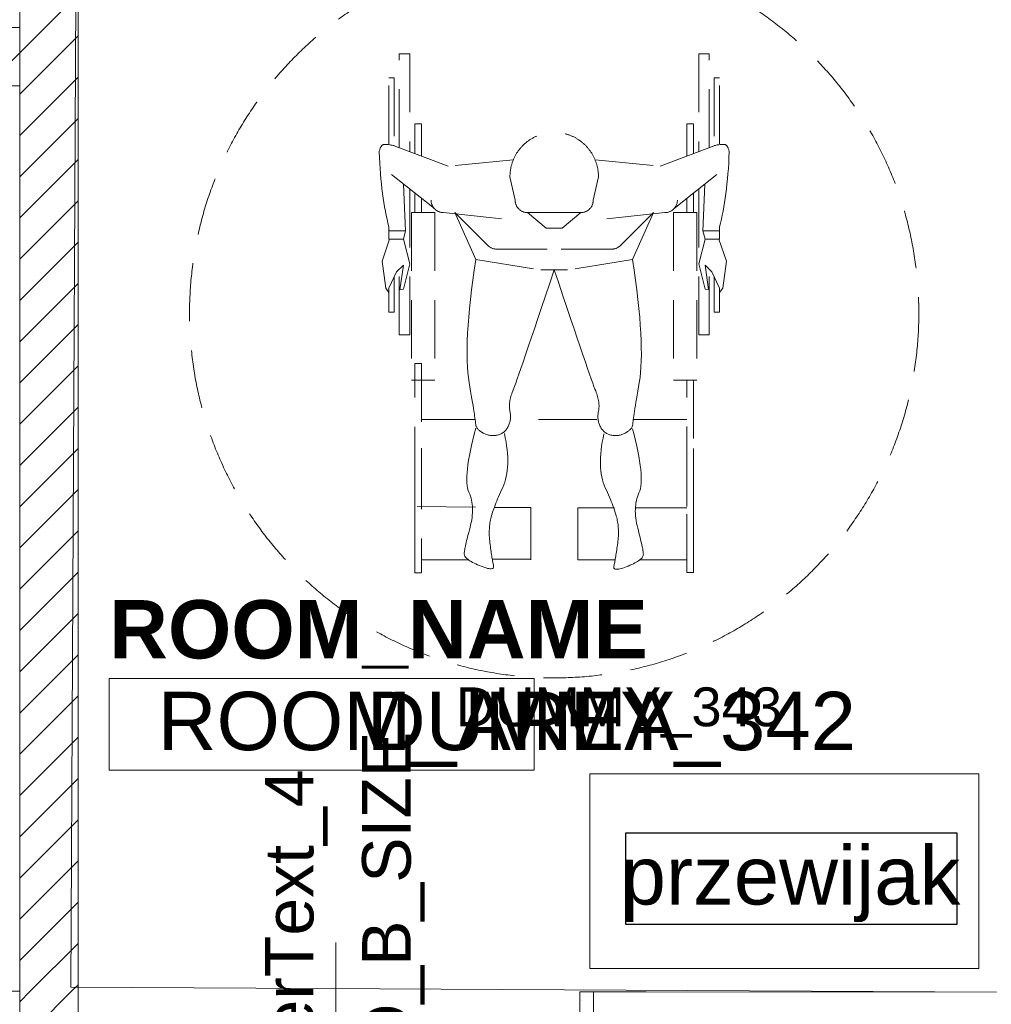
# Model space of a CAD drawing. Header units: millimetres. Extents: x -68772 to 137055, y -73300 to 19650.
# Tile 35 of 212: x 41721 to 43719, y -48229 to -46203. Entities that reach past the tile are written whole.
import ezdxf
from ezdxf.enums import TextEntityAlignment as Align

# ---------------------------------------------------------------- set-up
doc = ezdxf.new("R2010")
doc.units = ezdxf.units.MM
doc.header["$MEASUREMENT"] = 0
doc.linetypes.add('Przerywana gęsta', pattern=[180, 120, -60])
for name, color, linetype, lineweight in [('A_wyposażenie stałe_Nr_pióra__7', 7, 'Continuous', 5), ('Nowe_0_Nr_pióra__7', 7, 'Continuous', 5), ('Nowe_0_Nr_pióra__8', 9, 'Continuous', 18), ('Nowe_A_wyposażenie stałe_Nr_pióra__7', 7, 'Continuous', 5), ('Nowe_Cut Pattern_Nr_pióra__8', 9, 'Continuous', 18), ('Nowe_Metryczki pomieszczeń ARCHICADa_Nr_pióra__1', 7, 'Continuous', 18), ('Nowe_Panel_Nr_pióra__7', 7, 'Continuous', 5), ('Nowe_Panel_Nr_pióra__93', 7, 'Continuous', 20), ('Nowe_Walls_Nr_pióra__2', 27, 'Continuous', 5), ('Nowe_Znaczniki drzwi ARCHICADa_Nr_pióra__7', 7, 'Continuous', 5), ('Walls_Nr_pióra__238', 7, 'Continuous', 13), ('Walls_Nr_pióra__4', 7, 'Continuous', 13), ('Walls_Nr_pióra__7', 7, 'Continuous', 5)]:
    doc.layers.add(name, color=color, linetype=linetype, lineweight=lineweight)
doc.styles.add('GENERATED_STYLE_1', font='arial.ttf')
doc.styles.add('GENERATED_STYLE_2', font='arialbd.ttf')
doc.styles.add('GENERATED_STYLE_3', font='arial.ttf')
doc.linetypes.add('Przekreślana podwójnie', pattern='A,0,[1,RZUT PARTERU DWORZEC 51.Shx,S=1.587302,R=0,X=0,Y=0],-300,0', length=300)

msp = doc.modelspace()

# ---------------------------------------------------------------- linework, layer by layer
for p, q in [((42967.6, -47875.9), (43647.9, -47875.9)), ((42967.6, -48064.4), (42967.6, -47875.9)), ((43647.9, -47875.9), (43647.9, -48064.4)), ((43647.9, -48064.4), (42967.6, -48064.4))]:
    msp.add_line(p, q)
at = {"layer": 'A_wyposażenie stałe_Nr_pióra__7', "linetype": 'Przerywana gęsta', "lineweight": 5}
for p, q in [((42501.4, -46466.5), (42501.4, -46273.6)), ((42501.4, -46273.6), (42522.8, -46273.6)), ((42522.8, -46273.6), (42522.8, -46474.6)), ((43117.2, -46273.6), (43117.2, -46474.6)), ((43138.6, -46273.6), (43117.2, -46273.6)), ((43138.6, -46466.5), (43138.6, -46273.6)), ((42480, -46458.8), (42480, -46322.9)), ((42480, -46322.9), (42490.7, -46322.9)), ((42490.7, -46322.9), (42490.7, -46462.3)), ((43149.3, -46322.8), (43149.3, -46462.3)), ((43160, -46322.8), (43149.3, -46322.8)), ((43160, -46458.8), (43160, -46322.8)), ((42533.6, -46478.7), (42533.6, -46417.8)), ((42533.6, -46417.8), (42546.9, -46417.8)), ((42546.9, -46417.8), (42546.9, -46483.8)), ((43093.1, -46417.7), (43093.1, -46483.7)), ((43106.5, -46417.7), (43093.1, -46417.7)), ((43106.5, -46478.7), (43106.5, -46417.7)), ((42460.3, -46473.9), (42460, -46475.6)), ((42460, -46475.6), (42460.5, -46487.1)), ((42460.7, -46472.4), (42460.3, -46473.9)), ((42461.1, -46470.9), (42460.7, -46472.4)), ((42461.5, -46469.6), (42461.1, -46470.9)), ((42462, -46468.3), (42461.5, -46469.6)), ((42462.4, -46467.1), (42462, -46468.3)), ((42462.9, -46466), (42462.4, -46467.1)), ((42463.4, -46465.1), (42462.9, -46466)), ((42463.9, -46464.2), (42463.4, -46465.1)), ((42464.5, -46463.3), (42463.9, -46464.2)), ((42465, -46462.6), (42464.5, -46463.3)), ((42465.6, -46462), (42465, -46462.6)), ((42466.2, -46461.5), (42465.6, -46462)), ((42466.8, -46461.1), (42466.2, -46461.5)), ((42467.5, -46460.7), (42466.8, -46461.1)), ((42468.1, -46460.5), (42467.5, -46460.7)), ((42468.9, -46460.3), (42468.1, -46460.5)), ((42469.7, -46460.1), (42468.9, -46460.3)), ((42470.6, -46460), (42469.7, -46460.1)), ((42471.6, -46460), (42470.6, -46460)), ((42472.6, -46459.9), (42471.6, -46460)), ((42473.8, -46459.9), (42472.6, -46459.9)), ((42475.1, -46460), (42473.8, -46459.9)), ((42476.5, -46460.1), (42475.1, -46460)), ((42477.9, -46460.2), (42476.5, -46460.1)), ((42479.5, -46460.4), (42477.9, -46460.2)), ((42481.1, -46460.6), (42479.5, -46460.4)), ((42482.8, -46460.9), (42481.1, -46460.6)), ((42484.7, -46461.2), (42482.8, -46460.9)), ((42486.6, -46461.5), (42484.7, -46461.2)), ((42488.6, -46461.9), (42486.6, -46461.5)), ((42490.7, -46462.3), (42488.6, -46461.9)), ((42601.7, -46504.6), (42491.2, -46462.6)), ((43038, -46504.7), (43148.8, -46462.6)), ((43149.3, -46462.3), (43151.4, -46461.9)), ((43151.4, -46461.9), (43153.4, -46461.5)), ((43153.4, -46461.5), (43155.4, -46461.1)), ((43155.4, -46461.1), (43157.2, -46460.8)), ((43157.2, -46460.8), (43158.9, -46460.6)), ((43158.9, -46460.6), (43160.6, -46460.4)), ((43160.6, -46460.4), (43162.1, -46460.2)), ((43162.1, -46460.2), (43163.6, -46460.1)), ((43163.6, -46460.1), (43164.9, -46460)), ((43164.9, -46460), (43166.2, -46459.9)), ((43166.2, -46459.9), (43167.4, -46459.9)), ((43167.4, -46459.9), (43168.5, -46459.9)), ((43168.5, -46459.9), (43169.5, -46460)), ((43169.5, -46460), (43170.4, -46460.1)), ((43170.4, -46460.1), (43171.2, -46460.2)), ((43171.2, -46460.2), (43171.9, -46460.4)), ((43171.9, -46460.4), (43172.6, -46460.7)), ((43172.6, -46460.7), (43173.2, -46461)), ((43173.2, -46461), (43173.8, -46461.5)), ((43173.8, -46461.5), (43174.4, -46462)), ((43174.4, -46462), (43175, -46462.6)), ((43175, -46462.6), (43175.6, -46463.3)), ((43175.6, -46463.3), (43176.1, -46464.1)), ((43176.1, -46464.1), (43176.6, -46465)), ((43176.6, -46465), (43177.1, -46466)), ((43177.1, -46466), (43177.6, -46467.1)), ((43177.6, -46467.1), (43178.1, -46468.3)), ((43178.1, -46468.3), (43178.5, -46469.5)), ((43178.5, -46469.5), (43178.9, -46470.9)), ((43178.9, -46470.9), (43179.3, -46472.3)), ((43179.3, -46472.3), (43179.7, -46473.9)), ((43180.1, -46475.5), (43179.5, -46487.1)), ((43179.7, -46473.9), (43180.1, -46475.5)), ((42460.5, -46487.1), (42461.1, -46498.4)), ((42735.8, -46491.7), (42601.7, -46504.6)), ((42904.2, -46491.7), (43038, -46504.7)), ((43179.5, -46487.1), (43178.9, -46498.4)), ((42461.1, -46498.4), (42461.9, -46509.5)), ((42461.9, -46509.5), (42462.7, -46520.3)), ((43178.2, -46509.5), (43177.4, -46520.3)), ((43178.9, -46498.4), (43178.2, -46509.5)), ((42462.7, -46520.3), (42463.6, -46530.8)), ((42463.6, -46530.8), (42464.6, -46541.1)), ((42485.3, -46522), (42573.5, -46592)), ((42729, -46526.3), (42739.7, -46574.5)), ((42900.3, -46574.5), (42911.1, -46526.3)), ((43154.8, -46522), (43066.6, -46592)), ((43176.4, -46530.8), (43175.4, -46541.1)), ((43177.4, -46520.3), (43176.4, -46530.8)), ((42464.6, -46541.1), (42465.7, -46551.1)), ((42465.7, -46551.1), (42466.9, -46560.9)), ((42510.2, -46541.8), (42514.3, -46638.2)), ((42522.8, -46551.8), (42522.9, -46851.9)), ((43117.2, -46551.8), (43117.2, -46851.9)), ((43129.8, -46541.7), (43125.8, -46638.1)), ((43174.3, -46551.1), (43173.1, -46560.8)), ((43175.4, -46541.1), (43174.3, -46551.1)), ((42466.9, -46560.9), (42468.2, -46570.4)), ((42468.2, -46570.4), (42469.6, -46579.6)), ((42533.6, -46560.3), (42533.6, -46600.2)), ((42546.9, -46570.9), (42546.9, -46600.2)), ((43093.1, -46570.9), (43093.1, -46600.2)), ((43106.5, -46560.3), (43106.5, -46600.2)), ((43171.8, -46570.3), (43170.4, -46579.6)), ((43173.1, -46560.8), (43171.8, -46570.3)), ((42469.6, -46579.6), (42471.1, -46588.6)), ((42471.1, -46588.6), (42472.7, -46597.3)), ((43168.9, -46588.6), (43167.4, -46597.3)), ((43170.4, -46579.6), (43168.9, -46588.6)), ((42472.7, -46597.3), (42474.4, -46605.8)), ((42474.4, -46605.8), (42476.2, -46614)), ((42476.2, -46614), (42478, -46621.9)), ((42526.6, -46600.2), (42526.6, -46944.5)), ((42526.6, -46600.2), (42574.7, -46600.2)), ((42526.6, -46600.2), (42574.7, -46600.2)), ((42526.6, -46600.2), (42564, -46600.2)), ((42526.6, -46600.2), (42564, -46600.2)), ((42545.3, -46600.2), (42574.7, -46600.2)), ((42574.7, -46600.2), (42574.8, -46944.5)), ((42592.4, -46600.2), (42764.9, -46618.4)), ((42615.9, -46600.2), (42683.4, -46667.7)), ((42615.9, -46600.2), (42658.8, -46696.6)), ((42615.9, -46600.2), (42662.7, -46647)), ((42615.9, -46600.2), (42658.8, -46696.6)), ((42874.6, -46600.2), (42765.4, -46600.2)), ((42765.4, -46600.2), (42803.3, -46632.4)), ((42874.6, -46600.2), (42836.7, -46632.4)), ((43047.7, -46600.2), (42875.2, -46618.4)), ((43024.1, -46600.2), (42956.7, -46667.7)), ((43024.1, -46600.2), (42981.3, -46696.6)), ((43065.3, -46600.2), (43065.3, -46944.5)), ((43094.8, -46600.2), (43065.3, -46600.2)), ((43113.5, -46600.2), (43065.3, -46600.2)), ((43113.5, -46600.2), (43065.3, -46600.2)), ((43113.5, -46600.2), (43076, -46600.2)), ((43113.5, -46600.2), (43076, -46600.2)), ((43113.5, -46600.2), (43113.5, -46944.5)), ((43163.9, -46613.9), (43162, -46621.9)), ((43165.7, -46605.7), (43163.9, -46613.9)), ((43167.4, -46597.3), (43165.7, -46605.7)), ((42478, -46621.9), (42480, -46629.6)), ((42480, -46629.6), (42480, -46637.8)), ((42803.3, -46632.4), (42820, -46632.4)), ((42803.3, -46632.4), (42820, -46632.4)), ((42836.7, -46632.4), (42820, -46632.4)), ((42836.7, -46632.4), (42820, -46632.4)), ((43162, -46621.9), (43160, -46629.6)), ((43160, -46629.6), (43160, -46637.8)), ((42481.6, -46654.9), (42465.9, -46700)), ((42480, -46637.8), (42514.3, -46637.8)), ((42480, -46637.8), (42480, -46654.9)), ((42480, -46654.9), (42509.9, -46654.9)), ((42509.9, -46654.9), (42514.3, -46637.8)), ((42509.9, -46654.9), (42522.9, -46705.7)), ((43130.2, -46654.8), (43117.2, -46705.7)), ((43130.2, -46654.8), (43125.8, -46637.8)), ((43160, -46637.8), (43125.8, -46637.8)), ((43160, -46654.8), (43130.2, -46654.8)), ((43158.5, -46654.8), (43174.1, -46700)), ((43160, -46637.8), (43160, -46654.8)), ((42701.5, -46675.2), (42805.4, -46675.2)), ((42938.5, -46675.2), (42834.6, -46675.2)), ((42658.8, -46696.6), (42655.6, -46718.3)), ((42658.8, -46696.6), (42792.6, -46718)), ((42981.3, -46696.6), (42847.4, -46718)), ((42981.3, -46696.6), (42984.5, -46718.3)), ((42465.9, -46700), (42473.5, -46755.4)), ((42509.9, -46708.5), (42495.7, -46722.2)), ((42501.4, -46851.9), (42501.4, -46716.7)), ((42502.8, -46758.7), (42509.9, -46708.5)), ((42522.9, -46705.7), (42509.9, -46757.5)), ((42655.6, -46718.3), (42652.7, -46739.2)), ((42847.4, -46718), (42792.6, -46718)), ((42810.8, -46745.4), (42820, -46718)), ((42829.2, -46745.4), (42820, -46718)), ((42984.5, -46718.3), (42987.4, -46739.2)), ((43117.2, -46705.7), (43130.2, -46757.5)), ((43137.3, -46758.6), (43130.2, -46708.5)), ((43130.2, -46708.5), (43144.3, -46722.1)), ((43138.6, -46851.9), (43138.6, -46716.6)), ((43174.1, -46700), (43166.6, -46755.4)), ((42495.7, -46722.2), (42480, -46755.4)), ((42490.7, -46804.8), (42490.7, -46732.8)), ((43144.3, -46722.1), (43160.1, -46755.4)), ((43149.3, -46804.8), (43149.3, -46732.7)), ((42473.5, -46755.4), (42480, -46764.2)), ((42480, -46755.4), (42480, -46804.8)), ((42509.9, -46757.5), (42502.8, -46758.7)), ((42652.7, -46739.2), (42650.1, -46759.3)), ((42802.2, -46771.1), (42810.8, -46745.4)), ((42837.9, -46771.1), (42829.2, -46745.4)), ((42987.4, -46739.2), (42989.9, -46759.3)), ((43130.2, -46757.5), (43137.3, -46758.6)), ((43160.1, -46755.4), (43160.1, -46804.8)), ((43166.6, -46755.4), (43160.1, -46764.2)), ((42647.9, -46778.7), (42645.9, -46797.2)), ((42650.1, -46759.3), (42647.9, -46778.7)), ((42794, -46795.3), (42802.2, -46771.1)), ((42846.1, -46795.3), (42837.9, -46771.1)), ((42989.9, -46759.3), (42992.2, -46778.7)), ((42992.2, -46778.7), (42994.1, -46797.2)), ((42645.9, -46797.2), (42644.3, -46815)), ((42786.4, -46817.9), (42794, -46795.3)), ((42853.7, -46817.9), (42846.1, -46795.3)), ((42994.1, -46797.2), (42995.8, -46815)), ((42490.7, -46804.8), (42480, -46804.8)), ((42644.3, -46815), (42643, -46832)), ((42779.2, -46839), (42786.4, -46817.9)), ((42860.8, -46839), (42853.7, -46817.9)), ((42995.8, -46815), (42997.1, -46832)), ((43149.3, -46804.8), (43160.1, -46804.8)), ((42643, -46832), (42642, -46848.2)), ((42772.6, -46858.5), (42779.2, -46839)), ((42867.5, -46858.5), (42860.8, -46839)), ((42997.1, -46832), (42998.1, -46848.1)), ((42501.4, -46851.9), (42522.9, -46851.9)), ((42501.4, -46851.9), (42522.9, -46851.9)), ((42642, -46848.2), (42641.3, -46863.6)), ((42766.5, -46876.4), (42772.6, -46858.5)), ((42873.6, -46876.4), (42867.5, -46858.5)), ((42998.1, -46848.1), (42998.8, -46863.6)), ((43138.6, -46851.9), (43117.2, -46851.9)), ((43138.6, -46851.9), (43117.2, -46851.9)), ((42640.9, -46878.2), (42640.8, -46892)), ((42641.3, -46863.6), (42640.9, -46878.2)), ((42760.9, -46892.7), (42766.5, -46876.4)), ((42879.1, -46892.7), (42873.6, -46876.4)), ((42998.8, -46863.6), (42999.2, -46878.2)), ((42999.2, -46878.2), (42999.3, -46892)), ((42640.8, -46892), (42641, -46905.1)), ((42755.9, -46907.5), (42760.9, -46892.7)), ((42884.2, -46907.5), (42879.1, -46892.7)), ((42999.3, -46892), (42999, -46905.1)), ((42533.6, -47340.8), (42533.6, -46910.2)), ((42533.6, -46910.2), (42547, -46910.2)), ((42547, -46910.2), (42547, -47340.1)), ((42641, -46905.1), (42641.6, -46917.3)), ((42641.6, -46917.3), (42642.4, -46928.8)), ((42747.3, -46932.3), (42751.3, -46920.7)), ((42751.3, -46920.7), (42755.9, -46907.5)), ((42888.8, -46920.7), (42884.2, -46907.5)), ((42892.8, -46932.3), (42888.8, -46920.7)), ((42998.5, -46917.3), (42997.7, -46928.8)), ((42999, -46905.1), (42998.5, -46917.3)), ((42642.4, -46928.8), (42643.6, -46939.5)), ((42643.6, -46939.5), (42645.1, -46949.4)), ((42743.8, -46942.4), (42747.3, -46932.3)), ((42896.3, -46942.4), (42892.8, -46932.3)), ((42996.5, -46939.5), (42995, -46949.4)), ((42997.7, -46928.8), (42996.5, -46939.5)), ((42526.6, -46944.5), (42574.8, -46944.5)), ((42645.1, -46949.4), (42646.7, -46958.7)), ((42646.7, -46958.7), (42648.2, -46967.4)), ((42736.3, -46963.2), (42738.3, -46957.9)), ((42738.3, -46957.9), (42740.8, -46950.9)), ((42740.8, -46950.9), (42743.8, -46942.4)), ((42899.3, -46950.9), (42896.3, -46942.4)), ((42901.8, -46957.8), (42899.3, -46950.9)), ((42903.8, -46963.2), (42901.8, -46957.8)), ((42993.4, -46958.6), (42991.9, -46967.4)), ((42995, -46949.4), (42993.4, -46958.6)), ((43113.5, -46944.5), (43065.3, -46944.5)), ((43093.1, -47340.3), (43093.1, -46944.5)), ((43093.1, -46944.5), (43106.5, -46944.5)), ((43106.5, -46944.5), (43106.5, -47340.3)), ((42648.2, -46967.4), (42649.5, -46975.6)), ((42649.5, -46975.6), (42650.8, -46983.3)), ((42729.5, -46984.1), (42730.1, -46981.4)), ((42730.1, -46981.4), (42730.8, -46978.6)), ((42730.8, -46978.6), (42731.7, -46975.8)), ((42731.7, -46975.8), (42732.6, -46972.9)), ((42732.6, -46972.9), (42733.7, -46970)), ((42733.7, -46970), (42734.8, -46967)), ((42734.8, -46967), (42736.3, -46963.2)), ((42905.3, -46967), (42903.8, -46963.2)), ((42906.4, -46970), (42905.3, -46967)), ((42907.5, -46972.9), (42906.4, -46970)), ((42908.4, -46975.8), (42907.5, -46972.9)), ((42909.2, -46978.6), (42908.4, -46975.8)), ((42910, -46981.4), (42909.2, -46978.6)), ((42910.6, -46984.1), (42910, -46981.4)), ((42990.6, -46975.6), (42989.3, -46983.3)), ((42991.9, -46967.4), (42990.6, -46975.6)), ((42650.8, -46983.3), (42652, -46990.5)), ((42652, -46990.5), (42653.1, -46997.1)), ((42653.1, -46997.1), (42654.1, -47003.3)), ((42727.9, -46996.9), (42728, -46994.4)), ((42727.9, -46999.3), (42727.9, -46996.9)), ((42728, -47001.6), (42727.9, -46999.3)), ((42728, -46994.4), (42728.2, -46991.9)), ((42728.2, -47003.9), (42728, -47001.6)), ((42728.2, -46991.9), (42728.5, -46989.4)), ((42728.5, -46989.4), (42729, -46986.8)), ((42729, -46986.8), (42729.5, -46984.1)), ((42911.1, -46986.8), (42910.6, -46984.1)), ((42911.6, -46989.4), (42911.1, -46986.8)), ((42911.9, -46991.9), (42911.6, -46989.4)), ((42912.1, -46994.4), (42911.9, -46991.9)), ((42911.9, -47003.9), (42912.1, -47001.6)), ((42912.2, -46996.9), (42912.1, -46994.4)), ((42912.1, -47001.6), (42912.2, -46999.3)), ((42912.2, -46999.3), (42912.2, -46996.9)), ((42987, -46997.1), (42986, -47003.2)), ((42988.1, -46990.4), (42987, -46997.1)), ((42989.3, -46983.3), (42988.1, -46990.4)), ((42654.1, -47003.3), (42655, -47008.9)), ((42655, -47008.9), (42655.8, -47014)), ((42655.8, -47014), (42656.4, -47018.5)), ((42656.4, -47018.5), (42657, -47022.6)), ((42728.5, -47006.1), (42728.2, -47003.9)), ((42729, -47008.3), (42728.5, -47006.1)), ((42729.4, -47010.4), (42729, -47008.3)), ((42729.7, -47012.6), (42729.4, -47010.4)), ((42730, -47014.7), (42729.7, -47012.6)), ((42730.1, -47016.8), (42730, -47014.7)), ((42730.2, -47018.8), (42730.1, -47016.8)), ((42730.1, -47022.9), (42730.2, -47020.9)), ((42730.2, -47020.9), (42730.2, -47018.8)), ((42909.9, -47018.8), (42910, -47016.7)), ((42909.9, -47020.9), (42909.9, -47018.8)), ((42910, -47022.9), (42909.9, -47020.9)), ((42910, -47016.7), (42910.1, -47014.7)), ((42910.1, -47014.7), (42910.4, -47012.6)), ((42910.4, -47012.6), (42910.7, -47010.4)), ((42910.7, -47010.4), (42911.1, -47008.3)), ((42911.1, -47008.3), (42911.6, -47006.1)), ((42911.6, -47006.1), (42911.9, -47003.9)), ((42983.7, -47018.5), (42983.1, -47022.6)), ((42984.3, -47013.9), (42983.7, -47018.5)), ((42985.1, -47008.9), (42984.3, -47013.9)), ((42986, -47003.2), (42985.1, -47008.9)), ((42547, -47025.5), (42657.4, -47025.5)), ((42657, -47022.6), (42657.5, -47026.1)), ((42657.5, -47026.1), (42657.9, -47029.1)), ((42657.9, -47029.1), (42658.2, -47031.6)), ((42658.2, -47031.6), (42658.4, -47033.6)), ((42658.4, -47033.6), (42658.5, -47035.1)), ((42658.5, -47035.1), (42658.6, -47036.3)), ((42658.6, -47036.3), (42658.8, -47037.4)), ((42658.8, -47037.4), (42659.1, -47038.6)), ((42659.1, -47038.6), (42659.5, -47039.8)), ((42659.5, -47039.8), (42660, -47040.9)), ((42660, -47040.9), (42660.6, -47042)), ((42660.6, -47042), (42661.3, -47043.2)), ((42723.2, -47044), (42724.2, -47042.2)), ((42724.2, -47042.2), (42725.2, -47040.4)), ((42725.2, -47040.4), (42726.1, -47038.6)), ((42726.1, -47038.6), (42726.9, -47036.7)), ((42726.9, -47036.7), (42727.6, -47034.7)), ((42727.6, -47034.7), (42728.2, -47032.8)), ((42728.2, -47032.8), (42728.8, -47030.9)), ((42728.8, -47030.9), (42729.2, -47028.9)), ((42729.2, -47028.9), (42729.6, -47026.9)), ((42729.6, -47026.9), (42729.9, -47024.9)), ((42729.9, -47024.9), (42730.1, -47022.9)), ((42907.4, -47025.5), (42732.7, -47025.5)), ((42910.2, -47024.9), (42910, -47022.9)), ((42910.5, -47026.9), (42910.2, -47024.9)), ((42910.9, -47028.9), (42910.5, -47026.9)), ((42911.3, -47030.9), (42910.9, -47028.9)), ((42911.9, -47032.8), (42911.3, -47030.9)), ((42912.5, -47034.7), (42911.9, -47032.8)), ((42913.2, -47036.6), (42912.5, -47034.7)), ((42914, -47038.5), (42913.2, -47036.6)), ((42914.9, -47040.4), (42914, -47038.5)), ((42915.9, -47042.2), (42914.9, -47040.4)), ((42916.9, -47044), (42915.9, -47042.2)), ((42979.6, -47042), (42978.8, -47043.2)), ((42980.2, -47040.9), (42979.6, -47042)), ((42980.7, -47039.8), (42980.2, -47040.9)), ((42981, -47038.6), (42980.7, -47039.8)), ((42981.3, -47037.4), (42981, -47038.6)), ((42981.5, -47036.3), (42981.3, -47037.4)), ((42981.6, -47035.1), (42981.5, -47036.3)), ((42981.6, -47025.5), (43093.1, -47025.5)), ((42981.7, -47033.6), (42981.6, -47035.1)), ((42981.9, -47031.6), (42981.7, -47033.6)), ((42982.2, -47029.1), (42981.9, -47031.6)), ((42982.6, -47026.1), (42982.2, -47029.1)), ((42983.1, -47022.6), (42982.6, -47026.1)), ((42655.5, -47055.9), (42652.6, -47067.7)), ((42658.8, -47043.5), (42655.5, -47055.9)), ((42661.3, -47043.2), (42662.1, -47044.3)), ((42662.1, -47044.3), (42663, -47045.4)), ((42663, -47045.4), (42664, -47046.5)), ((42664, -47046.5), (42665.1, -47047.5)), ((42665.1, -47047.5), (42666.3, -47048.6)), ((42666.3, -47048.6), (42667.6, -47049.6)), ((42667.6, -47049.6), (42669, -47050.7)), ((42669, -47050.7), (42670.6, -47051.7)), ((42670.6, -47051.7), (42672.2, -47052.7)), ((42672.2, -47052.7), (42673.9, -47053.7)), ((42673.9, -47053.7), (42675.6, -47054.5)), ((42675.6, -47054.5), (42677.3, -47055.3)), ((42677.3, -47055.3), (42679, -47056)), ((42679, -47056), (42680.8, -47056.7)), ((42680.8, -47056.7), (42682.6, -47057.2)), ((42682.6, -47057.2), (42684.4, -47057.7)), ((42684.4, -47057.7), (42686.2, -47058)), ((42686.2, -47058), (42688.1, -47058.3)), ((42688.1, -47058.3), (42690, -47058.5)), ((42690, -47058.5), (42691.9, -47058.7)), ((42691.9, -47058.7), (42693.8, -47058.7)), ((42693.8, -47058.7), (42695.7, -47058.7)), ((42695.7, -47058.7), (42697.7, -47058.5)), ((42697.7, -47058.5), (42699.6, -47058.3)), ((42699.6, -47058.3), (42701.6, -47058)), ((42701.6, -47058), (42703.6, -47057.7)), ((42703.6, -47057.7), (42705.5, -47057.2)), ((42705.5, -47057.2), (42707.4, -47056.6)), ((42707.4, -47056.6), (42709.1, -47055.9)), ((42709.1, -47055.9), (42710.8, -47055.2)), ((42710.8, -47055.2), (42712.5, -47054.3)), ((42712.5, -47054.3), (42714, -47053.4)), ((42714, -47053.4), (42715.6, -47052.3)), ((42715.6, -47052.3), (42717, -47051.2)), ((42717, -47051.2), (42718.4, -47049.9)), ((42719.4, -47063.2), (42717.6, -47054.6)), ((42718.4, -47049.9), (42719.7, -47048.6)), ((42719.7, -47048.6), (42720.9, -47047.1)), ((42720.9, -47047.1), (42722.1, -47045.6)), ((42722.1, -47045.6), (42723.2, -47044)), ((42918, -47045.6), (42916.9, -47044)), ((42919.2, -47047.1), (42918, -47045.6)), ((42920.4, -47048.6), (42919.2, -47047.1)), ((42921.7, -47049.9), (42920.4, -47048.6)), ((42920.5, -47063.9), (42922.4, -47055.4)), ((42923.1, -47051.1), (42921.7, -47049.9)), ((42924.6, -47052.3), (42923.1, -47051.1)), ((42926.1, -47053.3), (42924.6, -47052.3)), ((42927.6, -47054.3), (42926.1, -47053.3)), ((42929.3, -47055.2), (42927.6, -47054.3)), ((42931, -47055.9), (42929.3, -47055.2)), ((42932.8, -47056.6), (42931, -47055.9)), ((42934.6, -47057.2), (42932.8, -47056.6)), ((42936.5, -47057.7), (42934.6, -47057.2)), ((42938.5, -47058), (42936.5, -47057.7)), ((42940.5, -47058.3), (42938.5, -47058)), ((42942.4, -47058.5), (42940.5, -47058.3)), ((42944.4, -47058.7), (42942.4, -47058.5)), ((42946.3, -47058.7), (42944.4, -47058.7)), ((42948.3, -47058.7), (42946.3, -47058.7)), ((42950.1, -47058.5), (42948.3, -47058.7)), ((42952, -47058.3), (42950.1, -47058.5)), ((42953.9, -47058), (42952, -47058.3)), ((42955.7, -47057.7), (42953.9, -47058)), ((42957.5, -47057.2), (42955.7, -47057.7)), ((42959.3, -47056.7), (42957.5, -47057.2)), ((42961.1, -47056), (42959.3, -47056.7)), ((42962.8, -47055.3), (42961.1, -47056)), ((42964.5, -47054.5), (42962.8, -47055.3)), ((42966.2, -47053.6), (42964.5, -47054.5)), ((42967.9, -47052.7), (42966.2, -47053.6)), ((42969.5, -47051.7), (42967.9, -47052.7)), ((42971.1, -47050.6), (42969.5, -47051.7)), ((42972.5, -47049.6), (42971.1, -47050.6)), ((42973.8, -47048.6), (42972.5, -47049.6)), ((42975, -47047.5), (42973.8, -47048.6)), ((42976.1, -47046.4), (42975, -47047.5)), ((42977.1, -47045.4), (42976.1, -47046.4)), ((42978, -47044.3), (42977.1, -47045.4)), ((42978.8, -47043.2), (42978, -47044.3)), ((42981.3, -47044.6), (42984.5, -47057.1)), ((42984.5, -47057.1), (42987.4, -47069)), ((42649.9, -47079), (42647.6, -47089.8)), ((42652.6, -47067.7), (42649.9, -47079)), ((42721, -47071.6), (42719.4, -47063.2)), ((42722.2, -47079.7), (42721, -47071.6)), ((42723.2, -47087.7), (42722.2, -47079.7)), ((42916.6, -47088.4), (42917.6, -47080.5)), ((42917.6, -47080.5), (42918.9, -47072.3)), ((42918.9, -47072.3), (42920.5, -47063.9)), ((42987.4, -47069), (42989.9, -47080.3)), ((42989.9, -47080.3), (42992.2, -47091.1)), ((42533.6, -47084.6), (42533.6, -47211.5)), ((42547, -47084.6), (42547, -47254.9)), ((42645.6, -47100), (42643.9, -47109.6)), ((42647.6, -47089.8), (42645.6, -47100)), ((42724, -47095.4), (42723.2, -47087.7)), ((42724.4, -47102.9), (42724, -47095.4)), ((42724.6, -47110.1), (42724.4, -47102.9)), ((42915.3, -47103.6), (42915.8, -47096.1)), ((42915.8, -47096.1), (42916.6, -47088.4)), ((42992.2, -47091.1), (42994.1, -47101.3)), ((42994.1, -47101.3), (42995.7, -47110.9)), ((43093.1, -47084.6), (43093.1, -47340.3)), ((43106.5, -47340.3), (43106.5, -47085.6)), ((42642.6, -47118.7), (42641.5, -47127.2)), ((42643.9, -47109.6), (42642.6, -47118.7)), ((42724.2, -47123.9), (42724.5, -47117.1)), ((42724.5, -47117.1), (42724.6, -47110.1)), ((42915, -47110.8), (42915.3, -47103.6)), ((42915.1, -47117.8), (42915, -47110.8)), ((42915.4, -47124.6), (42915.1, -47117.8)), ((42995.7, -47110.9), (42997, -47120)), ((42997, -47120), (42998, -47128.5)), ((42640.4, -47142.6), (42640.3, -47149.5)), ((42640.8, -47135.2), (42640.4, -47142.6)), ((42641.5, -47127.2), (42640.8, -47135.2)), ((42720, -47148.9), (42721.5, -47143)), ((42721.5, -47143), (42722.6, -47136.9)), ((42722.6, -47136.9), (42723.5, -47130.5)), ((42723.5, -47130.5), (42724.2, -47123.9)), ((42915.9, -47131.2), (42915.4, -47124.6)), ((42916.8, -47137.6), (42915.9, -47131.2)), ((42917.9, -47143.7), (42916.8, -47137.6)), ((42919.3, -47149.6), (42917.9, -47143.7)), ((42998, -47128.5), (42998.6, -47136.5)), ((42998.6, -47136.5), (42999, -47143.9)), ((42999, -47143.9), (42999, -47150.8)), ((42640.3, -47149.5), (42640.6, -47155.8)), ((42640.6, -47155.8), (42641.1, -47161.5)), ((42641.1, -47161.5), (42642, -47166.7)), ((42714.1, -47165.3), (42716.3, -47160)), ((42716.3, -47160), (42718.3, -47154.6)), ((42718.3, -47154.6), (42720, -47148.9)), ((42921, -47155.3), (42919.3, -47149.6)), ((42922.9, -47160.8), (42921, -47155.3)), ((42925.1, -47166), (42922.9, -47160.8)), ((42998.1, -47162.8), (42997.2, -47168)), ((42998.7, -47157.1), (42998.1, -47162.8)), ((42999, -47150.8), (42998.7, -47157.1)), ((42642, -47166.7), (42643.2, -47171.4)), ((42643.2, -47171.4), (42644.7, -47175.5)), ((42644.7, -47175.5), (42646.3, -47179.3)), ((42646.3, -47179.3), (42647.7, -47183.2)), ((42647.7, -47183.2), (42648.9, -47187.3)), ((42705.4, -47184.6), (42707.4, -47180)), ((42707.4, -47180), (42709.5, -47175.2)), ((42709.5, -47175.2), (42711.8, -47170.3)), ((42711.8, -47170.3), (42714.1, -47165.3)), ((42927.4, -47171.1), (42925.1, -47166)), ((42929.6, -47176), (42927.4, -47171.1)), ((42931.7, -47180.8), (42929.6, -47176)), ((42933.7, -47185.4), (42931.7, -47180.8)), ((42992.8, -47180.6), (42991.4, -47184.5)), ((42994.4, -47176.7), (42992.8, -47180.6)), ((42995.9, -47172.7), (42994.4, -47176.7)), ((42997.2, -47168), (42995.9, -47172.7)), ((42533.6, -47204.5), (42533.6, -47340.8)), ((42658.2, -47205.9), (42533.6, -47204.5)), ((42648.9, -47187.3), (42649.9, -47191.4)), ((42649.9, -47191.4), (42650.7, -47195.6)), ((42650.7, -47195.6), (42651.4, -47199.9)), ((42651.4, -47199.9), (42651.8, -47204.3)), ((42651.8, -47204.3), (42652, -47208.8)), ((42696.9, -47205.7), (42698.4, -47201.7)), ((42698.4, -47201.7), (42700, -47197.7)), ((42700, -47197.7), (42701.7, -47193.5)), ((42701.7, -47193.5), (42703.5, -47189.1)), ((42703.5, -47189.1), (42705.4, -47184.6)), ((42935.5, -47190), (42933.7, -47185.4)), ((42937.3, -47194.3), (42935.5, -47190)), ((42939, -47198.5), (42937.3, -47194.3)), ((42940.5, -47202.6), (42939, -47198.5)), ((42942, -47206.6), (42940.5, -47202.6)), ((42987.6, -47201.1), (42987.1, -47205.5)), ((42988.2, -47196.8), (42987.6, -47201.1)), ((42989.1, -47192.6), (42988.2, -47196.8)), ((42990.1, -47188.5), (42989.1, -47192.6)), ((42991.4, -47184.5), (42990.1, -47188.5)), ((42651.6, -47222.7), (42651, -47227.5)), ((42651.9, -47218), (42651.6, -47222.7)), ((42652.1, -47213.3), (42651.9, -47218)), ((42652, -47208.8), (42652.1, -47213.3)), ((42690.3, -47226.4), (42691.1, -47223.3)), ((42691.1, -47223.3), (42692.1, -47220)), ((42692.1, -47220), (42693.1, -47216.6)), ((42693.1, -47216.6), (42694.3, -47213.1)), ((42694.3, -47213.1), (42695.6, -47209.5)), ((42695.6, -47209.5), (42696.9, -47205.7)), ((42696.6, -47206.7), (42771.9, -47206.7)), ((42771.9, -47206.7), (42771.9, -47314.2)), ((42868.3, -47207.1), (42943.9, -47207.1)), ((42868.3, -47207.1), (42868.3, -47314.2)), ((42868.3, -47207.1), (42868.3, -47314.2)), ((42943.3, -47210.4), (42942, -47206.6)), ((42944.6, -47214), (42943.3, -47210.4)), ((42945.7, -47217.6), (42944.6, -47214)), ((42946.7, -47221), (42945.7, -47217.6)), ((42947.7, -47224.2), (42946.7, -47221)), ((42948.5, -47227.3), (42947.7, -47224.2)), ((42986.9, -47210), (42986.8, -47214.5)), ((42986.8, -47214.5), (42986.9, -47219.2)), ((42987.1, -47205.5), (42986.9, -47210)), ((42986.9, -47219.2), (42987.2, -47223.9)), ((42987, -47207.1), (43093.1, -47207.1)), ((42987.2, -47223.9), (42987.8, -47228.8)), ((42648.2, -47242.6), (42646.9, -47247.8)), ((42649.3, -47237.5), (42648.2, -47242.6)), ((42650.3, -47232.5), (42649.3, -47237.5)), ((42651, -47227.5), (42650.3, -47232.5)), ((42686.8, -47247.7), (42687, -47244.5)), ((42687, -47244.5), (42687.4, -47241.4)), ((42687.4, -47241.4), (42687.8, -47238.3)), ((42687.8, -47238.3), (42688.3, -47235.2)), ((42688.3, -47235.2), (42688.9, -47232.3)), ((42688.9, -47232.3), (42689.5, -47229.3)), ((42689.5, -47229.3), (42690.3, -47226.4)), ((42949.2, -47230.3), (42948.5, -47227.3)), ((42949.8, -47233.2), (42949.2, -47230.3)), ((42950.4, -47236.2), (42949.8, -47233.2)), ((42950.9, -47239.2), (42950.4, -47236.2)), ((42951.3, -47242.3), (42950.9, -47239.2)), ((42951.6, -47245.5), (42951.3, -47242.3)), ((42987.8, -47228.8), (42988.5, -47233.7)), ((42988.5, -47233.7), (42989.3, -47238.7)), ((42989.3, -47238.7), (42990.4, -47243.8)), ((42990.4, -47243.8), (42991.7, -47249)), ((42643, -47262.4), (42641.9, -47266.8)), ((42644.2, -47257.8), (42643, -47262.4)), ((42645.5, -47252.9), (42644.2, -47257.8)), ((42646.9, -47247.8), (42645.5, -47252.9)), ((42686.4, -47254.3), (42686.6, -47251)), ((42686.4, -47257.7), (42686.4, -47254.3)), ((42686.4, -47261.1), (42686.4, -47257.7)), ((42686.5, -47264.6), (42686.4, -47261.1)), ((42686.7, -47268.1), (42686.5, -47264.6)), ((42686.6, -47251), (42686.8, -47247.7)), ((42951.9, -47248.7), (42951.6, -47245.5)), ((42952, -47251.9), (42951.9, -47248.7)), ((42952.1, -47255.3), (42952, -47251.9)), ((42952, -47265.6), (42952.1, -47262.1)), ((42952.1, -47258.6), (42952.1, -47255.3)), ((42952.1, -47262.1), (42952.1, -47258.6)), ((42991.7, -47249), (42993.1, -47254.1)), ((42993.1, -47254.1), (42994.3, -47259)), ((42994.3, -47259), (42995.5, -47263.7)), ((42995.5, -47263.7), (42996.6, -47268.1)), ((42637.5, -47285.3), (42636.9, -47288.3)), ((42638.2, -47282), (42637.5, -47285.3)), ((42639, -47278.6), (42638.2, -47282)), ((42639.9, -47274.9), (42639, -47278.6)), ((42640.8, -47271), (42639.9, -47274.9)), ((42641.9, -47266.8), (42640.8, -47271)), ((42687, -47271.7), (42686.7, -47268.1)), ((42687.3, -47275.4), (42687, -47271.7)), ((42687.7, -47279.1), (42687.3, -47275.4)), ((42688.2, -47282.9), (42687.7, -47279.1)), ((42688.7, -47286.6), (42688.2, -47282.9)), ((42949.6, -47287.6), (42950.2, -47283.8)), ((42950.2, -47283.8), (42950.7, -47280.1)), ((42950.7, -47280.1), (42951.1, -47276.4)), ((42951.1, -47276.4), (42951.5, -47272.7)), ((42951.5, -47272.7), (42951.8, -47269.1)), ((42951.8, -47269.1), (42952, -47265.6)), ((42996.6, -47268.1), (42997.6, -47272.3)), ((42997.6, -47272.3), (42998.5, -47276.2)), ((42998.5, -47276.2), (42999.4, -47279.9)), ((42999.4, -47279.9), (43000.1, -47283.4)), ((43000.1, -47283.4), (43000.8, -47286.6)), ((42635, -47299.6), (42634.8, -47301.2)), ((42634.8, -47301.2), (42634.9, -47302.7)), ((42634.9, -47302.7), (42635.2, -47304.1)), ((42635.2, -47297.8), (42635, -47299.6)), ((42635.5, -47295.8), (42635.2, -47297.8)), ((42635.2, -47304.1), (42635.7, -47305.6)), ((42635.9, -47293.5), (42635.5, -47295.8)), ((42635.7, -47305.6), (42636.5, -47307.1)), ((42636.3, -47291), (42635.9, -47293.5)), ((42636.9, -47288.3), (42636.3, -47291)), ((42689.2, -47290.2), (42688.7, -47286.6)), ((42689.7, -47293.7), (42689.2, -47290.2)), ((42690.2, -47297), (42689.7, -47293.7)), ((42690.6, -47300.2), (42690.2, -47297)), ((42691.1, -47303.2), (42690.6, -47300.2)), ((42691.6, -47306.1), (42691.1, -47303.2)), ((42946.6, -47307.1), (42947.1, -47304.2)), ((42947.1, -47304.2), (42947.6, -47301.1)), ((42947.6, -47301.1), (42948.1, -47297.9)), ((42948.1, -47297.9), (42948.6, -47294.6)), ((42948.6, -47294.6), (42949.1, -47291.1)), ((42949.1, -47291.1), (42949.6, -47287.6)), ((43000.8, -47286.6), (43001.4, -47289.6)), ((43001.4, -47289.6), (43002, -47292.3)), ((43002, -47292.3), (43002.4, -47294.9)), ((43002.4, -47294.9), (43002.8, -47297.1)), ((43003, -47305.5), (43002.5, -47307)), ((43002.8, -47297.1), (43003.1, -47299.2)), ((43003.3, -47304), (43003, -47305.5)), ((43003.1, -47299.2), (43003.3, -47301)), ((43003.3, -47301), (43003.4, -47302.6)), ((43003.4, -47302.6), (43003.3, -47304)), ((42547, -47314.2), (42643.6, -47314.2)), ((42636.5, -47307.1), (42637.6, -47308.6)), ((42637.6, -47308.6), (42638.9, -47310.2)), ((42638.9, -47310.2), (42640.5, -47311.7)), ((42640.5, -47311.7), (42642.3, -47313.3)), ((42642.3, -47313.3), (42644.4, -47314.8)), ((42644.4, -47314.8), (42646.7, -47316.4)), ((42646.7, -47316.4), (42649.3, -47318)), ((42649.3, -47318), (42652.2, -47319.6)), ((42652.2, -47319.6), (42655.3, -47321.2)), ((42655.3, -47321.2), (42658.7, -47322.8)), ((42658.7, -47322.8), (42662.3, -47324.5)), ((42662.3, -47324.5), (42666.2, -47326.1)), ((42666.2, -47326.1), (42670.1, -47327.7)), ((42692, -47308.9), (42691.6, -47306.1)), ((42692.5, -47311.6), (42692, -47308.9)), ((42692.3, -47313.3), (42771.9, -47313.3)), ((42692.9, -47314.1), (42692.5, -47311.6)), ((42693.3, -47316.5), (42692.9, -47314.1)), ((42693.7, -47318.7), (42693.3, -47316.5)), ((42694.1, -47320.8), (42693.7, -47318.7)), ((42694.5, -47322.8), (42694.1, -47320.8)), ((42694.9, -47324.6), (42694.5, -47322.8)), ((42695.3, -47326.4), (42694.9, -47324.6)), ((42868.3, -47314.2), (42945.4, -47314.2)), ((42942.8, -47327.3), (42943.1, -47325.6)), ((42943.1, -47325.6), (42943.5, -47323.7)), ((42943.5, -47323.7), (42944, -47321.7)), ((42944, -47321.7), (42944.4, -47319.6)), ((42944.4, -47319.6), (42944.8, -47317.4)), ((42944.8, -47317.4), (42945.2, -47315)), ((42945.2, -47315), (42945.7, -47312.5)), ((42945.7, -47312.5), (42946.2, -47309.9)), ((42946.2, -47309.9), (42946.6, -47307.1)), ((42975.8, -47325.6), (42971.9, -47327.3)), ((42979.4, -47324), (42975.8, -47325.6)), ((42982.8, -47322.4), (42979.4, -47324)), ((42985.9, -47320.8), (42982.8, -47322.4)), ((42988.8, -47319.2), (42985.9, -47320.8)), ((42991.4, -47317.7), (42988.8, -47319.2)), ((42993.7, -47316.1), (42991.4, -47317.7)), ((42995.8, -47314.5), (42993.7, -47316.1)), ((42997.7, -47313), (42995.8, -47314.5)), ((43093.1, -47314.2), (42996.3, -47314.2)), ((42999.3, -47311.5), (42997.7, -47313)), ((43000.6, -47310), (42999.3, -47311.5)), ((43001.7, -47308.5), (43000.6, -47310)), ((43002.5, -47307), (43001.7, -47308.5)), ((42547, -47340.1), (42533.6, -47340.8)), ((42547, -47340.8), (42533.6, -47340.8)), ((42670.1, -47327.7), (42673.6, -47329)), ((42673.6, -47329), (42677, -47330.2)), ((42677, -47330.2), (42680, -47331.1)), ((42680, -47331.1), (42682.8, -47331.9)), ((42682.8, -47331.9), (42685.3, -47332.4)), ((42685.3, -47332.4), (42687.5, -47332.7)), ((42687.5, -47332.7), (42689.5, -47332.8)), ((42689.5, -47332.8), (42691.2, -47332.8)), ((42691.2, -47332.8), (42692.6, -47332.5)), ((42692.6, -47332.5), (42693.7, -47332)), ((42693.7, -47332), (42694.6, -47331.2)), ((42694.6, -47331.2), (42695.2, -47330.3)), ((42695.2, -47330.3), (42695.5, -47329.2)), ((42695.5, -47327.9), (42695.3, -47326.4)), ((42695.5, -47329.2), (42695.5, -47327.9)), ((42942.5, -47328.8), (42942.8, -47327.3)), ((42942.5, -47330.1), (42942.5, -47328.8)), ((42942.8, -47331.2), (42942.5, -47330.1)), ((42943.4, -47332.2), (42942.8, -47331.2)), ((42944.3, -47332.9), (42943.4, -47332.2)), ((42945.4, -47333.4), (42944.3, -47332.9)), ((42946.8, -47333.7), (42945.4, -47333.4)), ((42948.5, -47333.8), (42946.8, -47333.7)), ((42950.5, -47333.7), (42948.5, -47333.8)), ((42952.7, -47333.4), (42950.5, -47333.7)), ((42955.2, -47332.9), (42952.7, -47333.4)), ((42958, -47332.2), (42955.2, -47332.9)), ((42961, -47331.2), (42958, -47332.2)), ((42964.4, -47330.1), (42961, -47331.2)), ((42968, -47328.8), (42964.4, -47330.1)), ((42971.9, -47327.3), (42968, -47328.8)), ((43106.5, -47340.3), (43093.1, -47340.3))]:
    msp.add_line(p, q, dxfattribs=at)
for centre, radius, start, end in [((42820, -46526.3), 91, 0.0029, 180.0029), ((42592.4, -46574.5), 25.7, 180.0029, 270.0029), ((42592.4, -46574.5), 25.7, 180.0029, 270.0029), ((42765.4, -46574.5), 25.7, 180.0029, 270.0029), ((42874.6, -46574.5), 25.7, 270.0029, 0.0029), ((43047.7, -46574.5), 25.7, 270.0029, 0.0029), ((42701.5, -46649.5), 25.7, 225.0029, 270.0029), ((42938.5, -46649.5), 25.7, 270.0029, 315.0029)]:
    msp.add_arc(centre, radius, start, end, dxfattribs=at)
at = {"layer": 'Nowe_0_Nr_pióra__7', "linetype": 'Continuous', "lineweight": 5}
msp.add_line((42876.7, -48221.6), (42876.7, -48221.6), dxfattribs=at)
at = {"layer": 'Nowe_A_wyposażenie stałe_Nr_pióra__7', "linetype": 'Przerywana gęsta', "lineweight": 5}
msp.add_circle((42820, -46807.2), 750, dxfattribs=at)
at = {"layer": 'Nowe_Cut Pattern_Nr_pióra__8', "linetype": 'Continuous', "lineweight": 18}
for p, q in [((41720.7, -48201.5), (41720.7, -45172.1)), ((41840.7, -45312.1), (41825.5, -48193.5)), ((41825.5, -48193.5), (43729.6, -48203.5)), ((39977.3, -48200.3), (41720.7, -48201.5))]:
    msp.add_line(p, q, dxfattribs=at)
at = {"layer": 'Nowe_Metryczki pomieszczeń ARCHICADa_Nr_pióra__1', "linetype": 'Continuous', "lineweight": 18}
for p, q in [((41904.5, -47558.4), (42778.6, -47558.4)), ((41904.5, -47747), (41904.5, -47558.4)), ((42778.6, -47558.4), (42778.6, -47747)), ((42778.6, -47747), (41904.5, -47747))]:
    msp.add_line(p, q, dxfattribs=at)
at = {"layer": 'Nowe_Panel_Nr_pióra__7', "linetype": 'Continuous', "lineweight": 5}
for p, q in [((41720.7, -46271.7), (41840.7, -46151.7)), ((41720.7, -46356.6), (41840.7, -46236.6)), ((41668.6, -46323.7), (41720.7, -46271.7)), ((41720.7, -46441.4), (41840.7, -46321.4)), ((41720.7, -46526.3), (41840.7, -46406.3)), ((41720.7, -46611.1), (41840.7, -46491.1)), ((41720.7, -46696), (41840.7, -46576)), ((41720.7, -46780.8), (41840.7, -46660.8)), ((41720.7, -46865.7), (41840.7, -46745.7)), ((41720.7, -46950.5), (41840.7, -46830.5)), ((41720.7, -47035.4), (41840.7, -46915.4)), ((41720.7, -47120.2), (41840.7, -47000.2)), ((41720.7, -47205.1), (41840.7, -47085.1)), ((41720.7, -47289.9), (41840.7, -47169.9)), ((41720.7, -47374.8), (41840.7, -47254.8)), ((41720.7, -47459.7), (41840.7, -47339.7)), ((41720.7, -47544.5), (41840.7, -47424.5)), ((41720.7, -47629.4), (41840.7, -47509.4)), ((41720.7, -47714.2), (41840.7, -47594.2)), ((41720.7, -47799.1), (41840.7, -47679.1)), ((41720.7, -47883.9), (41840.7, -47763.9)), ((41720.7, -47968.8), (41840.7, -47848.8)), ((41720.7, -48053.6), (41840.7, -47933.6)), ((41720.7, -48138.5), (41840.7, -48018.5)), ((41742.5, -48201.5), (41840.7, -48103.3)), ((41827.3, -48201.5), (41840.7, -48188.2)), ((41720.7, -48223.3), (41742.5, -48201.5)), ((41720.7, -48308.2), (41827.3, -48201.5))]:
    msp.add_line(p, q, dxfattribs=at)
at = {"layer": 'Nowe_Panel_Nr_pióra__93', "linetype": 'Continuous', "lineweight": 20}
for p, q in [((41720.7, -45172.1), (41720.7, -48201.5)), ((41840.7, -48201.5), (41840.7, -45172.1)), ((41720.7, -46219.6), (41668.6, -46219.6)), ((41720.7, -46339.6), (41720.7, -46219.6)), ((41668.6, -46339.6), (41720.7, -46339.6)), ((41720.7, -48611.5), (41720.7, -48201.5)), ((41840.7, -48611.5), (41840.7, -48201.5))]:
    msp.add_line(p, q, dxfattribs=at)
at = {"layer": 'Nowe_Walls_Nr_pióra__2', "linetype": 'Continuous', "lineweight": 5}
for p, q in [((43693.2, -47754.6), (42893.2, -47754.6)), ((42893.2, -47754.6), (42893.2, -48154.6)), ((43693.2, -47754.6), (43693.2, -48154.6)), ((42893.2, -48154.6), (43693.2, -48154.6))]:
    msp.add_line(p, q, dxfattribs=at)
at = {"layer": 'Nowe_Znaczniki drzwi ARCHICADa_Nr_pióra__7', "linetype": 'Continuous', "lineweight": 5}
msp.add_line((42370.7, -48961.5), (42370.7, -48101.5), dxfattribs=at)
at = {"layer": 'Walls_Nr_pióra__238', "linetype": 'Continuous', "lineweight": 13}
msp.add_line((43729.6, -48203.5), (42900.7, -48203), dxfattribs=at)
at = {"layer": 'Walls_Nr_pióra__4', "linetype": 'Continuous', "lineweight": 13}
msp.add_line((42900.7, -48203), (42900.7, -48618), dxfattribs=at)
at = {"layer": 'Walls_Nr_pióra__7', "linetype": 'Przekreślana podwójnie', "lineweight": 5}
for p, q in [((42872.6, -48203), (42872.4, -48468)), ((43009.4, -48203), (42872.6, -48203))]:
    msp.add_line(p, q, dxfattribs=at)

# ---------------------------------------------------------------- texts
at = {"layer": 'Nowe_0_Nr_pióra__8', "style": 'GENERATED_STYLE_3'}
msp.add_text('przewijak', height=120, dxfattribs=at).set_placement((42956.6, -48023.3))
at = {"layer": 'Nowe_Metryczki pomieszczeń ARCHICADa_Nr_pióra__1', "lineweight": 18}
for tag, text, height, style, p in [('ROOM_NAME', '15. WC ON', 120, 'GENERATED_STYLE_2', (41904.5, -47397.2)), ('ROOM_AREA', 'A: 5,5', 120, 'GENERATED_STYLE_1', (42004.5, -47585.8)), ('DUMMY_342', ' m', 120, 'GENERATED_STYLE_1', (42434.6, -47585.8)), ('DUMMY_343', '2', 80, 'GENERATED_STYLE_1', (42617.9, -47576.7))]:
    msp.add_attdef(tag, text=text, height=height, dxfattribs=dict(at, style=style)).set_placement(p, align=Align.TOP_LEFT)
at = {"layer": 'Nowe_Znaczniki drzwi ARCHICADa_Nr_pióra__7', "lineweight": 5, "style": 'GENERATED_STYLE_1'}
for tag, text, p in [('AC_MarkerText_4', '90', (42354.9, -48878.9)), ('AC_WIDO_B_SIZE', '200', (42554.9, -48878.9))]:
    msp.add_attdef(tag, text=text, height=100, rotation=90, dxfattribs=at).set_placement(p, align=Align.BOTTOM_LEFT)

doc.saveas('drawing.dxf')
